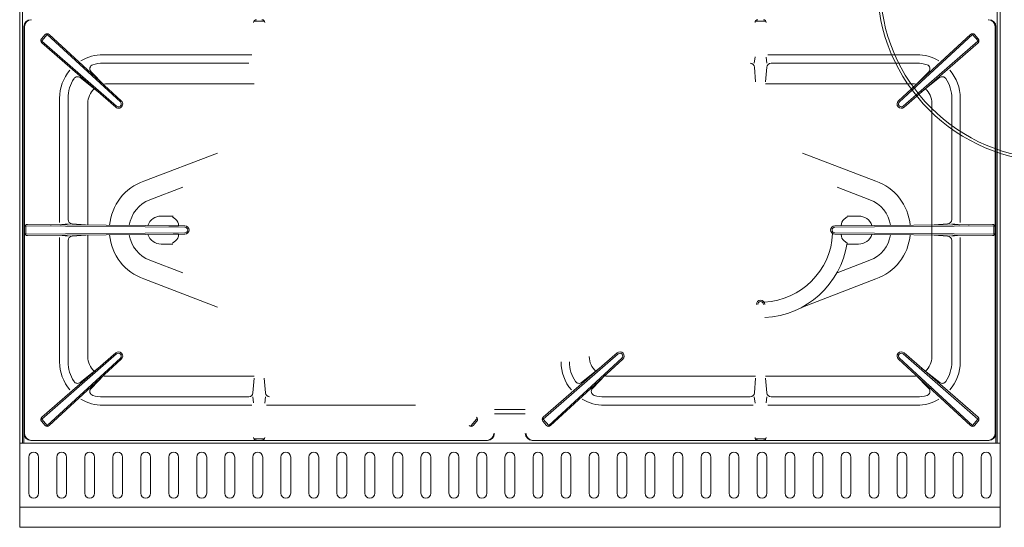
# Model space of a CAD drawing. Header units: millimetres. Extents: x -84458 to 77911, y -55868 to -29230.
# Tile 21 of 103: x 67365 to 67436, y -32830 to -32794. Entities that reach past the tile are written whole.
import ezdxf

# ---------------------------------------------------------------- set-up
doc = ezdxf.new("R2010")
doc.units = ezdxf.units.MM
for name, color, linetype in [('BELKA-TYLNA', 7, 'Continuous'), ('BLACHA_TŁOCZONA', 7, 'Continuous'), ('BURTA-BOCZNA-PRAWA', 7, 'Continuous'), ('INSTALACJA_PALNIKÓW', 7, 'Continuous'), ('KRATKA', 7, 'Continuous'), ('RUSZT', 7, 'Continuous'), ('TŁO', 9, 'Continuous'), ('WSPORNIK', 7, 'Continuous')]:
    doc.layers.add(name, color=color, linetype=linetype)
doc.layers.add('CIENKA', color=7, linetype='Continuous', lineweight=20)

msp = doc.modelspace()

# ---------------------------------------------------------------- linework, layer by layer
at = {"layer": 'BELKA-TYLNA', "color": 0, "lineweight": 0}
for p, q in [((67365.603, -32822.115), (67365.603, -32824.115)), ((67400.303, -32822.015), (67399.203, -32822.015)), ((67401.403, -32822.015), (67400.303, -32822.015)), ((67435.003, -32824.115), (67435.003, -32822.115)), ((67400.303, -32824.115), (67365.403, -32824.115)), ((67435.203, -32824.115), (67400.303, -32824.115))]:
    msp.add_line(p, q, dxfattribs=at)
at = {"layer": 'BLACHA_TŁOCZONA', "color": 0, "lineweight": 0}
for p, q in [((67365.603, -32794.416), (67365.603, -32823.415)), ((67365.603, -32794.416), (67365.603, -32823.415)), ((67435.003, -32794.416), (67435.003, -32823.415)), ((67371.571, -32798.484), (67382.05, -32798.484)), ((67429.035, -32798.484), (67418.556, -32798.484)), ((67370.171, -32808.555), (67370.171, -32799.884)), ((67430.435, -32817.947), (67430.435, -32799.884)), ((67374.177, -32805.425), (67379.421, -32803.423)), ((67426.429, -32805.425), (67421.185, -32803.423)), ((67376.948, -32805.864), (67374.602, -32806.759)), ((67423.658, -32805.864), (67426.004, -32806.759)), ((67375.403, -32807.915), (67376.265, -32807.915)), ((67425.203, -32807.915), (67424.372, -32807.915)), ((67370.171, -32817.947), (67370.171, -32809.276)), ((67375.403, -32809.915), (67376.234, -32809.915)), ((67425.203, -32809.915), (67424.372, -32809.915)), ((67376.948, -32811.967), (67374.602, -32811.072)), ((67423.658, -32811.967), (67426.004, -32811.072)), ((67374.177, -32812.406), (67379.421, -32814.408)), ((67426.429, -32812.406), (67421.185, -32814.408)), ((67382.05, -32819.347), (67371.571, -32819.347)), ((67407.371, -32819.347), (67417.85, -32819.347)), ((67418.556, -32819.347), (67429.035, -32819.347)), ((67366.103, -32823.915), (67398.703, -32823.915)), ((67366.103, -32823.915), (67398.703, -32823.915)), ((67434.503, -32823.915), (67401.903, -32823.915))]:
    msp.add_line(p, q, dxfattribs=at)
for centre, radius, start, end in [((67366.103, -32794.416), 0.5, 90, 180), ((67366.103, -32794.416), 0.5, 90, 180), ((67434.503, -32794.416), 0.5, 0, 90), ((67371.571, -32799.884), 1.4, 90, 102.34383), ((67429.035, -32799.884), 1.4, 77.42671, 90), ((67371.571, -32799.884), 1.4, 132.18285, 180), ((67429.035, -32799.884), 1.4, 0, 48.5006), ((67375.403, -32808.915), 3.7, 109.35313, 174.61821), ((67425.203, -32808.915), 3.7, 5.38179, 70.64687), ((67375.403, -32808.915), 2.3, 110.37615, 171.63176), ((67425.203, -32808.915), 2.3, 8.36824, 69.62385), ((67375.403, -32808.915), 1, 90, 161.14831), ((67425.203, -32808.915), 1, 18.85169, 90), ((67375.403, -32808.915), 3.7, 185.38179, 250.64687), ((67375.403, -32808.915), 2.3, 188.36824, 249.62385), ((67375.403, -32808.915), 1, 198.85169, 270), ((67425.203, -32808.915), 1, 270, 341.14831), ((67425.203, -32808.915), 2.3, 290.37615, 351.63176), ((67425.203, -32808.915), 3.7, 289.35313, 354.61821), ((67371.571, -32817.947), 1.4, 180, 227.81715), ((67407.371, -32817.947), 1.4, 180, 228.5006), ((67429.035, -32817.947), 1.4, 312.18285, 0), ((67371.571, -32817.947), 1.4, 257.42671, 270), ((67407.371, -32817.947), 1.4, 257.42671, 270), ((67429.035, -32817.947), 1.4, 270, 282.34383), ((67366.103, -32823.415), 0.5, 180, 270), ((67366.103, -32823.415), 0.5, 180, 270), ((67398.703, -32823.415), 0.5, 270, 0), ((67398.703, -32823.415), 0.5, 270, 0), ((67401.903, -32823.415), 0.5, 180, 270), ((67434.503, -32823.415), 0.5, 270, 0)]:
    msp.add_arc(centre, radius, start, end, dxfattribs=at)
at = {"layer": 'BURTA-BOCZNA-PRAWA', "color": 0, "lineweight": 0}
for p, q in [((67365.303, -32824.215), (67365.303, -32760.215)), ((67435.303, -32824.215), (67435.303, -32760.215)), ((67365.503, -32824.115), (67365.503, -32761.27)), ((67435.103, -32823.882), (67435.103, -32771.889)), ((67365.403, -32824.115), (67365.601, -32824.115)), ((67435.203, -32824.115), (67435.005, -32824.115)), ((67435.103, -32824.115), (67435.103, -32823.882))]:
    msp.add_line(p, q, dxfattribs=at)
at = {"layer": 'CIENKA'}
msp.add_line((67365.303, -32830.115), (67365.483, -32830.115), dxfattribs=at)
for radius in [12.6, 12.4]:
    msp.add_circle((67439.14, -32791.437), radius, dxfattribs=at)
at = {"layer": 'INSTALACJA_PALNIKÓW', "color": 0, "lineweight": 0}
for p, q in [((67376.225, -32807.973), (67376.428, -32808.135)), ((67424.381, -32807.973), (67424.178, -32808.135)), ((67367.533, -32808.558), (67367.533, -32808.515)), ((67368.233, -32808.558), (67368.233, -32808.515)), ((67376.653, -32808.615), (67375.953, -32808.615)), ((67376.653, -32808.604), (67376.653, -32808.612)), ((67423.953, -32808.612), (67423.953, -32808.604)), ((67432.373, -32808.558), (67432.373, -32808.515)), ((67433.073, -32808.558), (67433.073, -32808.515)), ((67367.533, -32809.315), (67367.533, -32809.273)), ((67368.233, -32809.315), (67368.233, -32809.273)), ((67376.225, -32809.858), (67376.428, -32809.696)), ((67376.253, -32809.215), (67376.653, -32809.215)), ((67376.653, -32809.219), (67376.653, -32809.227)), ((67423.953, -32809.227), (67423.953, -32809.219)), ((67424.381, -32809.858), (67424.178, -32809.696)), ((67432.373, -32809.315), (67432.373, -32809.273)), ((67433.073, -32809.315), (67433.073, -32809.273))]:
    msp.add_line(p, q, dxfattribs=at)
for centre, radius, start, end in [((67376.053, -32808.604), 0.6, 0, 51.34019), ((67424.553, -32808.604), 0.6, 128.65981, 180), ((67376.053, -32809.227), 0.6, 308.65981, 0), ((67418.203, -32808.915), 5.15, 272.84956, 357.15044), ((67424.553, -32809.227), 0.6, 180, 231.34019), ((67418.203, -32808.915), 6.25, 272.84049, 351.32405)]:
    msp.add_arc(centre, radius, start, end, dxfattribs=at)
at = {"layer": 'KRATKA', "color": 0, "lineweight": 0}
for p, q in [((67435.303, -32824.115), (67365.303, -32824.115)), ((67365.303, -32824.115), (67365.303, -32830.115)), ((67435.303, -32824.115), (67435.303, -32830.115)), ((67365.953, -32825.112), (67365.953, -32827.689)), ((67366.653, -32827.689), (67366.653, -32825.112)), ((67367.953, -32825.112), (67367.953, -32827.689)), ((67368.653, -32827.689), (67368.653, -32825.112)), ((67369.953, -32825.112), (67369.953, -32827.689)), ((67370.653, -32827.689), (67370.653, -32825.112)), ((67371.953, -32825.112), (67371.953, -32827.689)), ((67372.653, -32827.689), (67372.653, -32825.112)), ((67373.953, -32825.112), (67373.953, -32827.689)), ((67374.653, -32827.689), (67374.653, -32825.112)), ((67375.953, -32825.112), (67375.953, -32827.689)), ((67376.653, -32827.689), (67376.653, -32825.112)), ((67377.953, -32825.112), (67377.953, -32827.689)), ((67378.653, -32827.689), (67378.653, -32825.112)), ((67379.953, -32825.112), (67379.953, -32827.689)), ((67380.653, -32827.689), (67380.653, -32825.112)), ((67381.953, -32825.112), (67381.953, -32827.689)), ((67382.653, -32827.689), (67382.653, -32825.112)), ((67383.953, -32825.112), (67383.953, -32827.689)), ((67384.653, -32827.689), (67384.653, -32825.112)), ((67385.953, -32825.112), (67385.953, -32827.689)), ((67386.653, -32827.689), (67386.653, -32825.112)), ((67387.953, -32825.112), (67387.953, -32827.689)), ((67388.653, -32827.689), (67388.653, -32825.112)), ((67389.953, -32825.112), (67389.953, -32827.689)), ((67390.653, -32827.689), (67390.653, -32825.112)), ((67391.953, -32825.112), (67391.953, -32827.689)), ((67392.653, -32827.689), (67392.653, -32825.112)), ((67393.953, -32825.112), (67393.953, -32827.689)), ((67394.653, -32827.689), (67394.653, -32825.112)), ((67395.953, -32825.112), (67395.953, -32827.689)), ((67396.653, -32827.689), (67396.653, -32825.112)), ((67397.953, -32825.112), (67397.953, -32827.689)), ((67398.653, -32827.689), (67398.653, -32825.112)), ((67399.953, -32825.112), (67399.953, -32827.689)), ((67400.653, -32827.689), (67400.653, -32825.112)), ((67401.953, -32825.112), (67401.953, -32827.689)), ((67402.653, -32827.689), (67402.653, -32825.112)), ((67403.953, -32825.112), (67403.953, -32827.689)), ((67404.653, -32827.689), (67404.653, -32825.112)), ((67405.953, -32825.112), (67405.953, -32827.689)), ((67406.653, -32827.689), (67406.653, -32825.112)), ((67407.953, -32825.112), (67407.953, -32827.689)), ((67408.653, -32827.689), (67408.653, -32825.112)), ((67409.953, -32825.112), (67409.953, -32827.689)), ((67410.653, -32827.689), (67410.653, -32825.112)), ((67411.953, -32825.112), (67411.953, -32827.689)), ((67412.653, -32827.689), (67412.653, -32825.112)), ((67413.953, -32825.112), (67413.953, -32827.689)), ((67414.653, -32827.689), (67414.653, -32825.112)), ((67415.953, -32825.112), (67415.953, -32827.689)), ((67416.653, -32827.689), (67416.653, -32825.112)), ((67417.953, -32825.112), (67417.953, -32827.689)), ((67418.653, -32827.689), (67418.653, -32825.112)), ((67419.953, -32825.112), (67419.953, -32827.689)), ((67420.653, -32827.689), (67420.653, -32825.112)), ((67421.953, -32825.112), (67421.953, -32827.689)), ((67422.653, -32827.689), (67422.653, -32825.112)), ((67423.953, -32825.112), (67423.953, -32827.689)), ((67424.653, -32827.689), (67424.653, -32825.112)), ((67425.953, -32825.112), (67425.953, -32827.689)), ((67426.653, -32827.689), (67426.653, -32825.112)), ((67427.953, -32825.112), (67427.953, -32827.689)), ((67428.653, -32827.689), (67428.653, -32825.112)), ((67429.953, -32825.112), (67429.953, -32827.689)), ((67430.653, -32827.689), (67430.653, -32825.112)), ((67431.953, -32825.112), (67431.953, -32827.689)), ((67432.653, -32827.689), (67432.653, -32825.112)), ((67433.953, -32825.112), (67433.953, -32827.689)), ((67434.653, -32827.689), (67434.653, -32825.112)), ((67435.303, -32828.686), (67365.303, -32828.686))]:
    msp.add_line(p, q, dxfattribs=at)
for centre, start, end in [((67366.303, -32825.112), 0, 180), ((67368.303, -32825.112), 0, 180), ((67370.303, -32825.112), 0, 180), ((67372.303, -32825.112), 0, 180), ((67374.303, -32825.112), 0, 180), ((67376.303, -32825.112), 0, 180), ((67378.303, -32825.112), 0, 180), ((67380.303, -32825.112), 0, 180), ((67382.303, -32825.112), 0, 180), ((67384.303, -32825.112), 0, 180), ((67386.303, -32825.112), 0, 180), ((67388.303, -32825.112), 0, 180), ((67390.303, -32825.112), 0, 180), ((67392.303, -32825.112), 0, 180), ((67394.303, -32825.112), 0, 180), ((67396.303, -32825.112), 0, 180), ((67398.303, -32825.112), 0, 180), ((67400.303, -32825.112), 0, 180), ((67402.303, -32825.112), 0, 180), ((67404.303, -32825.112), 0, 180), ((67406.303, -32825.112), 0, 180), ((67408.303, -32825.112), 0, 180), ((67410.303, -32825.112), 0, 180), ((67412.303, -32825.112), 0, 180), ((67414.303, -32825.112), 0, 180), ((67416.303, -32825.112), 0, 180), ((67418.303, -32825.112), 0, 180), ((67420.303, -32825.112), 0, 180), ((67422.303, -32825.112), 0, 180), ((67424.303, -32825.112), 0, 180), ((67426.303, -32825.112), 0, 180), ((67428.303, -32825.112), 0, 180), ((67430.303, -32825.112), 0, 180), ((67432.303, -32825.112), 0, 180), ((67434.303, -32825.112), 0, 180), ((67366.303, -32827.689), 180, 0), ((67368.303, -32827.689), 180, 0), ((67370.303, -32827.689), 180, 0), ((67372.303, -32827.689), 180, 0), ((67374.303, -32827.689), 180, 0), ((67376.303, -32827.689), 180, 0), ((67378.303, -32827.689), 180, 0), ((67380.303, -32827.689), 180, 0), ((67382.303, -32827.689), 180, 0), ((67384.303, -32827.689), 180, 0), ((67386.303, -32827.689), 180, 0), ((67388.303, -32827.689), 180, 0), ((67390.303, -32827.689), 180, 0), ((67392.303, -32827.689), 180, 0), ((67394.303, -32827.689), 180, 0), ((67396.303, -32827.689), 180, 0), ((67398.303, -32827.689), 180, 0), ((67400.303, -32827.689), 180, 0), ((67402.303, -32827.689), 180, 0), ((67404.303, -32827.689), 180, 0), ((67406.303, -32827.689), 180, 0), ((67408.303, -32827.689), 180, 0), ((67410.303, -32827.689), 180, 0), ((67412.303, -32827.689), 180, 0), ((67414.303, -32827.689), 180, 0), ((67416.303, -32827.689), 180, 0), ((67418.303, -32827.689), 180, 0), ((67420.303, -32827.689), 180, 0), ((67422.303, -32827.689), 180, 0), ((67424.303, -32827.689), 180, 0), ((67426.303, -32827.689), 180, 0), ((67428.303, -32827.689), 180, 0), ((67430.303, -32827.689), 180, 0), ((67432.303, -32827.689), 180, 0), ((67434.303, -32827.689), 180, 0)]:
    msp.add_arc(centre, 0.35, start, end, dxfattribs=at)
at = {"layer": 'RUSZT', "color": 0, "lineweight": 0}
for p, q in [((67382.104, -32794.015), (67382.063, -32793.976)), ((67382.104, -32794.015), (67382.704, -32794.015)), ((67382.704, -32794.015), (67382.744, -32793.977)), ((67417.902, -32794.015), (67417.862, -32793.977)), ((67418.502, -32794.015), (67417.902, -32794.015)), ((67418.502, -32794.015), (67418.543, -32793.976)), ((67365.653, -32808.515), (67365.653, -32794.415)), ((67367.263, -32794.915), (67367.272, -32794.977)), ((67372.559, -32799.706), (67367.408, -32794.968)), ((67428.047, -32799.706), (67433.198, -32794.968)), ((67433.343, -32794.915), (67433.334, -32794.977)), ((67434.953, -32808.515), (67434.953, -32794.415)), ((67366.81, -32795.422), (67366.886, -32795.437)), ((67366.86, -32795.276), (67367.123, -32794.982)), ((67372.159, -32800.153), (67366.878, -32795.56)), ((67367.272, -32794.977), (67366.879, -32795.43)), ((67372.225, -32800.078), (67366.886, -32795.437)), ((67372.491, -32799.78), (67367.272, -32794.977)), ((67428.115, -32799.78), (67433.334, -32794.977)), ((67428.381, -32800.078), (67433.72, -32795.437)), ((67428.447, -32800.153), (67433.728, -32795.56)), ((67433.334, -32794.977), (67433.727, -32795.43)), ((67433.746, -32795.276), (67433.483, -32794.982)), ((67433.796, -32795.422), (67433.72, -32795.437)), ((67381.879, -32796.415), (67371.253, -32796.415)), ((67371.253, -32797.015), (67381.656, -32797.015)), ((67417.753, -32797.015), (67417.809, -32796.572)), ((67418.653, -32797.015), (67418.6, -32796.598)), ((67418.728, -32796.415), (67429.353, -32796.415)), ((67429.353, -32797.015), (67418.95, -32797.015)), ((67371.335, -32798.58), (67370.395, -32797.622)), ((67417.848, -32798.353), (67417.756, -32797.312)), ((67418.65, -32797.312), (67418.559, -32798.353)), ((67429.271, -32798.58), (67430.211, -32797.622)), ((67369.619, -32798.045), (67370.911, -32799.068)), ((67430.987, -32798.045), (67429.695, -32799.068)), ((67368.153, -32799.515), (67368.153, -32808.387)), ((67368.753, -32808.169), (67368.753, -32799.515)), ((67431.853, -32808.169), (67431.853, -32799.515)), ((67432.453, -32799.515), (67432.453, -32808.387)), ((67365.653, -32823.415), (67365.653, -32808.515)), ((67365.653, -32809.114), (67365.653, -32808.717)), ((67365.753, -32808.616), (67365.712, -32808.575)), ((67365.753, -32808.616), (67365.753, -32809.215)), ((67377.103, -32808.715), (67365.753, -32808.616)), ((67377.104, -32808.615), (67365.855, -32808.517)), ((67368.753, -32808.465), (67368.309, -32808.521)), ((67370.005, -32808.553), (67369.05, -32808.469)), ((67423.502, -32808.615), (67434.751, -32808.517)), ((67423.503, -32808.715), (67434.853, -32808.616)), ((67430.601, -32808.553), (67431.556, -32808.469)), ((67431.853, -32808.465), (67432.297, -32808.521)), ((67434.853, -32808.616), (67434.894, -32808.575)), ((67434.853, -32808.616), (67434.853, -32809.215)), ((67434.953, -32823.415), (67434.953, -32808.515)), ((67434.953, -32809.114), (67434.953, -32808.717)), ((67365.753, -32809.215), (67365.712, -32809.256)), ((67377.103, -32809.115), (67365.753, -32809.215)), ((67377.104, -32809.215), (67365.855, -32809.314)), ((67368.153, -32818.315), (67368.153, -32809.444)), ((67368.753, -32809.365), (67368.336, -32809.313)), ((67368.753, -32818.315), (67368.753, -32809.662)), ((67369.05, -32809.362), (67370.017, -32809.278)), ((67423.502, -32809.215), (67434.751, -32809.314)), ((67423.503, -32809.115), (67434.853, -32809.215)), ((67431.556, -32809.362), (67430.589, -32809.278)), ((67431.853, -32809.365), (67432.27, -32809.313)), ((67431.853, -32818.315), (67431.853, -32809.662)), ((67432.453, -32818.315), (67432.453, -32809.444)), ((67434.853, -32809.215), (67434.894, -32809.256)), ((67372.159, -32817.677), (67366.878, -32822.271)), ((67372.225, -32817.753), (67366.886, -32822.394)), ((67372.491, -32818.051), (67367.272, -32822.854)), ((67372.559, -32818.125), (67367.408, -32822.863)), ((67407.959, -32817.677), (67402.678, -32822.271)), ((67408.025, -32817.753), (67402.686, -32822.394)), ((67408.291, -32818.051), (67403.072, -32822.854)), ((67408.359, -32818.125), (67403.208, -32822.863)), ((67428.047, -32818.125), (67433.198, -32822.863)), ((67428.115, -32818.051), (67433.334, -32822.854)), ((67428.381, -32817.753), (67433.72, -32822.394)), ((67428.447, -32817.677), (67433.728, -32822.271)), ((67369.616, -32819.788), (67370.911, -32818.763)), ((67405.419, -32819.786), (67406.711, -32818.763)), ((67430.99, -32819.788), (67429.695, -32818.763)), ((67371.335, -32819.251), (67370.395, -32820.209)), ((67381.956, -32820.519), (67382.047, -32819.478)), ((67382.758, -32819.478), (67382.85, -32820.519)), ((67407.135, -32819.251), (67406.195, -32820.209)), ((67417.848, -32819.478), (67417.756, -32820.519)), ((67418.65, -32820.519), (67418.559, -32819.478)), ((67429.271, -32819.251), (67430.211, -32820.209)), ((67381.656, -32820.815), (67371.253, -32820.815)), ((67381.953, -32820.815), (67382.006, -32821.233)), ((67382.853, -32820.815), (67382.797, -32821.259)), ((67407.053, -32820.815), (67417.456, -32820.815)), ((67417.753, -32820.815), (67417.809, -32821.259)), ((67418.653, -32820.815), (67418.6, -32821.233)), ((67418.95, -32820.815), (67429.353, -32820.815)), ((67381.879, -32821.415), (67371.253, -32821.415)), ((67382.928, -32821.415), (67393.553, -32821.415)), ((67417.679, -32821.415), (67407.053, -32821.415)), ((67418.728, -32821.415), (67429.353, -32821.415)), ((67366.81, -32822.409), (67366.886, -32822.394)), ((67366.86, -32822.555), (67367.123, -32822.849)), ((67367.272, -32822.854), (67366.886, -32822.394)), ((67367.263, -32822.916), (67367.272, -32822.854)), ((67397.534, -32822.854), (67397.927, -32822.401)), ((67397.543, -32822.916), (67397.534, -32822.854)), ((67397.946, -32822.555), (67397.683, -32822.849)), ((67397.996, -32822.409), (67397.92, -32822.394)), ((67402.61, -32822.409), (67402.686, -32822.394)), ((67402.66, -32822.555), (67402.923, -32822.849)), ((67403.072, -32822.854), (67402.679, -32822.401)), ((67403.063, -32822.916), (67403.072, -32822.854)), ((67433.334, -32822.854), (67433.72, -32822.394)), ((67433.343, -32822.916), (67433.334, -32822.854)), ((67433.746, -32822.555), (67433.483, -32822.849)), ((67433.796, -32822.409), (67433.72, -32822.394)), ((67398.653, -32823.915), (67366.153, -32823.915)), ((67382.063, -32823.855), (67382.104, -32823.815)), ((67382.104, -32823.815), (67382.702, -32823.809)), ((67382.702, -32823.809), (67382.747, -32823.851)), ((67401.953, -32823.915), (67434.453, -32823.915)), ((67417.904, -32823.809), (67417.859, -32823.851)), ((67418.502, -32823.815), (67417.904, -32823.809)), ((67418.543, -32823.855), (67418.502, -32823.815))]:
    msp.add_line(p, q, dxfattribs=at)
for centre, radius, start, end in [((67366.153, -32794.415), 0.5, 90, 180), ((67382.205, -32794.117), 0.2, 90, 180.58463), ((67382.601, -32794.117), 0.2, 359.41537, 90), ((67418.005, -32794.117), 0.2, 90, 180.58463), ((67418.401, -32794.117), 0.2, 359.41537, 90), ((67434.453, -32794.415), 0.5, 0, 90), ((67367.272, -32795.115), 0.2, 47.36582, 138.18416), ((67433.334, -32795.115), 0.2, 41.81584, 132.63418), ((67367.01, -32795.409), 0.2, 138.18416, 229.00249), ((67433.596, -32795.409), 0.2, 310.99751, 41.81584), ((67371.253, -32799.515), 3.1, 90, 120.63578), ((67371.253, -32799.515), 2.5, 90, 107.02953), ((67417.456, -32797.315), 0.3, 0.58463, 90), ((67418.95, -32797.315), 0.3, 90, 179.41537), ((67429.353, -32799.515), 3.1, 59.36422, 90), ((67429.353, -32799.515), 2.5, 72.97047, 90), ((67371.253, -32799.515), 3.1, 139.66078, 180), ((67370.609, -32797.412), 0.3, 107.02953, 224.45374), ((67429.997, -32797.412), 0.3, 315.54626, 72.97047), ((67429.353, -32799.515), 3.1, 0, 40.33922), ((67371.253, -32799.515), 2.5, 145.84825, 180), ((67369.432, -32798.28), 0.3, 51.64247, 145.84825), ((67431.174, -32798.28), 0.3, 34.15175, 128.35753), ((67429.353, -32799.515), 2.5, 0, 34.15175), ((67372.358, -32799.929), 0.3, 228.18416, 48.18416), ((67372.358, -32799.929), 0.2, 228.18416, 48.18416), ((67428.248, -32799.929), 0.3, 131.81584, 311.81584), ((67428.248, -32799.929), 0.2, 131.81584, 311.81584), ((67369.053, -32808.169), 0.3, 180, 269.41537), ((67431.553, -32808.169), 0.3, 270.58463, 0), ((67365.853, -32808.717), 0.2, 89.50395, 180), ((67377.103, -32808.915), 0.3, 270, 90), ((67377.103, -32808.915), 0.2, 270, 90), ((67423.503, -32808.915), 0.3, 90, 270), ((67423.503, -32808.915), 0.2, 90, 270), ((67434.753, -32808.717), 0.2, 0, 90.49605), ((67365.853, -32809.114), 0.2, 180, 270.49605), ((67369.053, -32809.662), 0.3, 90.58463, 180), ((67431.553, -32809.662), 0.3, 0, 89.41537), ((67434.753, -32809.114), 0.2, 269.50395, 0), ((67418.203, -32814.215), 0.3, 0, 180), ((67418.203, -32814.215), 0.2, 0, 180), ((67372.358, -32817.902), 0.3, 311.81584, 131.81584), ((67372.358, -32817.902), 0.2, 311.81584, 131.81584), ((67408.158, -32817.902), 0.3, 311.81584, 131.81584), ((67408.158, -32817.902), 0.2, 311.81584, 131.81584), ((67428.248, -32817.902), 0.3, 48.18416, 228.18416), ((67428.248, -32817.902), 0.2, 48.18416, 228.18416), ((67371.253, -32818.315), 3.1, 180, 220.33922), ((67371.246, -32818.323), 2.493, 179.83599, 214.10748), ((67407.053, -32818.315), 3.1, 180, 220.33922), ((67407.053, -32818.315), 2.5, 180, 214.15175), ((67429.36, -32818.323), 2.493, 325.89252, 0.16401), ((67429.353, -32818.315), 3.1, 319.66078, 0), ((67369.432, -32819.551), 0.3, 214.15175, 308.35753), ((67370.609, -32820.419), 0.3, 135.54626, 252.97047), ((67405.232, -32819.551), 0.3, 214.15175, 308.35753), ((67406.409, -32820.419), 0.3, 135.54626, 252.97047), ((67429.997, -32820.419), 0.3, 287.02953, 44.45374), ((67431.174, -32819.551), 0.3, 231.64247, 325.84825), ((67371.253, -32818.315), 3.1, 239.36422, 270), ((67371.253, -32818.315), 2.5, 252.97047, 270), ((67381.656, -32820.515), 0.3, 270, 359.41537), ((67383.15, -32820.515), 0.3, 180.58463, 270), ((67407.053, -32818.315), 3.1, 239.36422, 270), ((67407.053, -32818.315), 2.5, 252.97047, 270), ((67417.456, -32820.515), 0.3, 270, 359.41537), ((67418.95, -32820.515), 0.3, 180.58463, 270), ((67429.353, -32818.315), 2.5, 270, 287.02953), ((67429.353, -32818.315), 3.1, 270, 300.63578), ((67367.01, -32822.422), 0.2, 130.99751, 221.81584), ((67397.796, -32822.422), 0.2, 318.18416, 49.00249), ((67402.81, -32822.422), 0.2, 130.99751, 221.81584), ((67433.596, -32822.422), 0.2, 318.18416, 49.00249), ((67367.272, -32822.716), 0.2, 221.81584, 312.63418), ((67397.534, -32822.716), 0.2, 227.36582, 318.18416), ((67403.072, -32822.716), 0.2, 221.81584, 312.63418), ((67433.334, -32822.716), 0.2, 227.36582, 318.18416), ((67366.153, -32823.415), 0.5, 180, 270), ((67382.205, -32823.714), 0.2, 179.41537, 270), ((67382.601, -32823.714), 0.2, 270, 0.58463), ((67398.653, -32823.415), 0.5, 270, 0), ((67401.953, -32823.415), 0.5, 180, 270), ((67418.005, -32823.714), 0.2, 179.41537, 270), ((67418.401, -32823.714), 0.2, 270, 0.58463), ((67434.453, -32823.415), 0.5, 270, 0)]:
    msp.add_arc(centre, radius, start, end, dxfattribs=at)
at = {"layer": 'TŁO', "color": 0, "lineweight": 0}
for p, q in [((67365.303, -32794.465), (67365.303, -32764.715)), ((67435.303, -32794.465), (67435.303, -32764.715)), ((67365.303, -32794.465), (67365.303, -32824.215)), ((67435.303, -32794.465), (67435.303, -32824.215)), ((67430.333, -32820.068), (67430.421, -32820.19)), ((67365.303, -32829.935), (67365.303, -32824.395)), ((67435.303, -32829.935), (67435.303, -32824.395)), ((67365.483, -32830.115), (67400.303, -32830.115)), ((67435.303, -32830.115), (67400.303, -32830.115))]:
    msp.add_line(p, q, dxfattribs=at)
at = {"layer": 'WSPORNIK', "color": 0, "lineweight": 0}
for p, q in [((67399.203, -32821.715), (67401.403, -32821.715)), ((67399.203, -32822.015), (67401.403, -32822.015))]:
    msp.add_line(p, q, dxfattribs=at)

doc.saveas('drawing.dxf')
